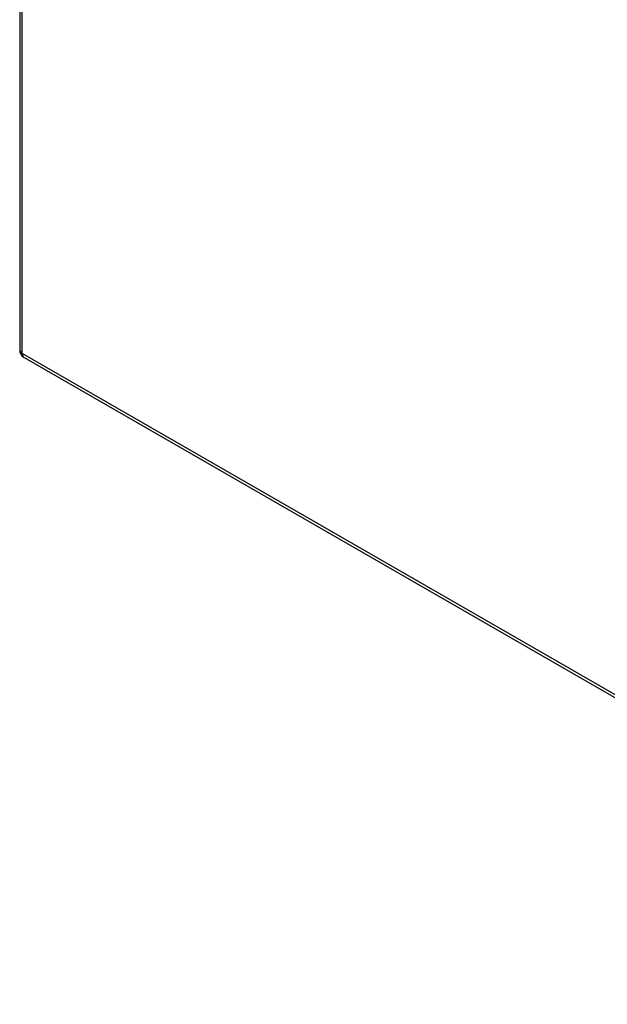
# Model space of a CAD drawing. Header units: inches. Extents: x 5 to 143, y 9 to 75.
# Tile 104 of 125: x 121 to 132, y 38 to 56. Entities that reach past the tile are written whole.
import ezdxf

# ---------------------------------------------------------------- set-up
doc = ezdxf.new("R2010")
doc.units = ezdxf.units.IN
doc.header["$MEASUREMENT"] = 0
doc.layers.add('Visible Edges(ANSI)', color=7, linetype='Continuous', lineweight=25)
doc.layers.add('Visible Tangent Edges(ANSI)', color=7, linetype='Continuous', lineweight=25)

msp = doc.modelspace()

# ---------------------------------------------------------------- linework, layer by layer
at = {"layer": 'Visible Edges(ANSI)'}
for p, q in [((120.797, 74.16), (120.797, 50.058)), ((120.878, 49.919), (141.805, 37.867))]:
    msp.add_line(p, q, dxfattribs=at)
msp.add_arc((120.958, 50.058), 0.161, 180, 240.064, dxfattribs=at)
at = {"layer": 'Visible Tangent Edges(ANSI)'}
for p, q in [((120.844, 49.993), (120.844, 74.095)), ((141.772, 37.941), (120.844, 49.993))]:
    msp.add_line(p, q, dxfattribs=at)
for major_axis, ratio, start_param, end_param in [((-0.161, 0), 0.575862, 0, 0.785398), ((-0.08, -0.14), 0.578093, 5.495853, 6.283185)]:
    msp.add_ellipse((120.958, 50.058), major_axis=major_axis, ratio=ratio, start_param=start_param, end_param=end_param, dxfattribs=at)

doc.saveas('drawing.dxf')
